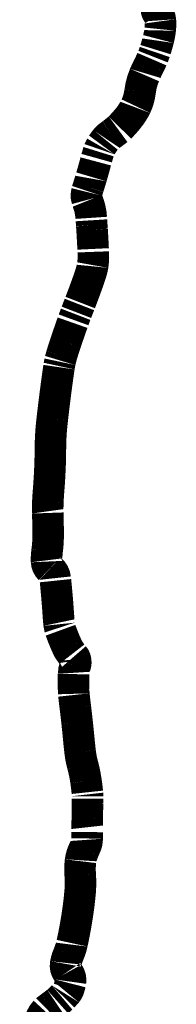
# Model space of a CAD drawing. Extents: x 2370541.5 to 2370550, y 758729 to 758740.
# Tile 17 of 19: x 2370549.1768 to 2370549.2111, y 758730.7375 to 758730.953. Entities that reach past the tile are written whole.
import ezdxf

# ---------------------------------------------------------------- set-up
doc = ezdxf.new("R2010")
doc.units = 0
doc.header["$LTSCALE"] = 100
doc.header["$MEASUREMENT"] = 0
doc.layers.add('BELMONT-BORDER', color=5, linetype='CONTINUOUS')

msp = doc.modelspace()

# ---------------------------------------------------------------- linework, layer by layer
at = {"layer": 'BELMONT-BORDER', "color": 5, "const_width": 0.00691}
msp.add_lwpolyline([(2370549.18025, 758730.7324, 0.060016), (2370549.18147, 758730.73449, -0.08562), (2370549.18239, 758730.73592, -0.066961), (2370549.18343, 758730.73678, 0.042669), (2370549.18512, 758730.73804, 0.016435), (2370549.18632, 758730.73918, 0.022735), (2370549.18712, 758730.74007, 0.087723), (2370549.18756, 758730.74085, 0.048764), (2370549.18794, 758730.74242, 0.212054), (2370549.18738, 758730.74439, -0.219963), (2370549.18687, 758730.74631, -0.060601), (2370549.18749, 758730.74837, 0.050495), (2370549.18829, 758730.75083, 0.014654), (2370549.18943, 758730.75698, 0.017513), (2370549.19005, 758730.76218, 0.040704), (2370549.19006, 758730.76581, -0.049596), (2370549.19012, 758730.76879, -0.095824), (2370549.19101, 758730.77155, 0.123104), (2370549.19159, 758730.77376, 0.003746), (2370549.1916, 758730.77584, -0.003374), (2370549.19161, 758730.77815, -0.002371), (2370549.19166, 758730.78148, 0.005253), (2370549.19167, 758730.78299, 0.025645), (2370549.19163, 758730.78387, 0.009099), (2370549.19132, 758730.78634, 0.032349), (2370549.1906, 758730.78982, -0.038866), (2370549.19004, 758730.79272, -0.005633), (2370549.18975, 758730.79549, 0.004278), (2370549.18938, 758730.79915, 0.003884), (2370549.189, 758730.80242, -0.004622), (2370549.18868, 758730.80517, -0.022474), (2370549.18861, 758730.80639, -0.008176), (2370549.18861, 758730.80974, -0.086091), (2370549.18894, 758730.81147, 0.125731), (2370549.18908, 758730.81268, 0.162565), (2370549.18853, 758730.81378, -0.089351), (2370549.18728, 758730.81558, -0.020283), (2370549.18574, 758730.81934, -0.061517), (2370549.18544, 758730.82065, -0.009183), (2370549.18525, 758730.82296, 0.005713), (2370549.18497, 758730.82667, 0.002097), (2370549.18475, 758730.82908, 0.003018), (2370549.18458, 758730.83075, 0.196239), (2370549.18357, 758730.83262, -0.213414), (2370549.18269, 758730.83437, -0.045892), (2370549.1828, 758730.83666, 0.034221), (2370549.18303, 758730.83971, 0.009733), (2370549.18295, 758730.84501, -0.020769), (2370549.18297, 758730.84749, -0.00839), (2370549.18313, 758730.84995, 0.00644), (2370549.18335, 758730.85315, 0.013169), (2370549.18353, 758730.85915, -0.019115), (2370549.18371, 758730.86328, -0.008961), (2370549.18395, 758730.86568, -0.00333), (2370549.18474, 758730.8721, -0.004058), (2370549.18541, 758730.87693, -0.016391), (2370549.18562, 758730.87811, -0.019794), (2370549.18597, 758730.87948, -0.009075), (2370549.18691, 758730.88241, -0.003026), (2370549.18838, 758730.88667, -0.006949), (2370549.18906, 758730.88851, -0.002766), (2370549.18956, 758730.8898, 0.000844), (2370549.19006, 758730.89108, 0.005211), (2370549.19135, 758730.89451, 0.006616), (2370549.1923, 758730.89723, 0.037068), (2370549.19282, 758730.89927, 0.048072), (2370549.19295, 758730.90089, 0.007704), (2370549.19289, 758730.90281, 0.003539), (2370549.19266, 758730.907, 0.000724), (2370549.19259, 758730.908, 0.000448), (2370549.19249, 758730.90962, 0.078307), (2370549.19164, 758730.91336, -0.158146), (2370549.19151, 758730.91528, -0.01793), (2370549.19183, 758730.91635, 0.008544), (2370549.19252, 758730.91858, 0.006412), (2370549.19347, 758730.92197, -0.010214), (2370549.19408, 758730.9241, -0.055155), (2370549.19458, 758730.92524, -0.038278), (2370549.19559, 758730.92671, -0.084483), (2370549.19684, 758730.92784, 0.057731), (2370549.19876, 758730.92937, 0.034881), (2370549.20102, 758730.93199, 0.049899), (2370549.20227, 758730.93406, 0.081597), (2370549.20318, 758730.93726, -0.072183), (2370549.20415, 758730.94089, -0.01907), (2370549.20527, 758730.94325, 0.02749), (2370549.20602, 758730.94491, 0.017489), (2370549.20656, 758730.94644, 0.011891), (2370549.20721, 758730.94875, 0.037694), (2370549.2076, 758730.95092, 0.042798), (2370549.20763, 758730.95286, 0.147885), (2370549.20707, 758730.95435, -0.194316), (2370549.20674, 758730.95554, -0.002644), (2370549.20701, 758730.95784, 0.001533)], format="xyb", dxfattribs=at)

doc.saveas('drawing.dxf')
